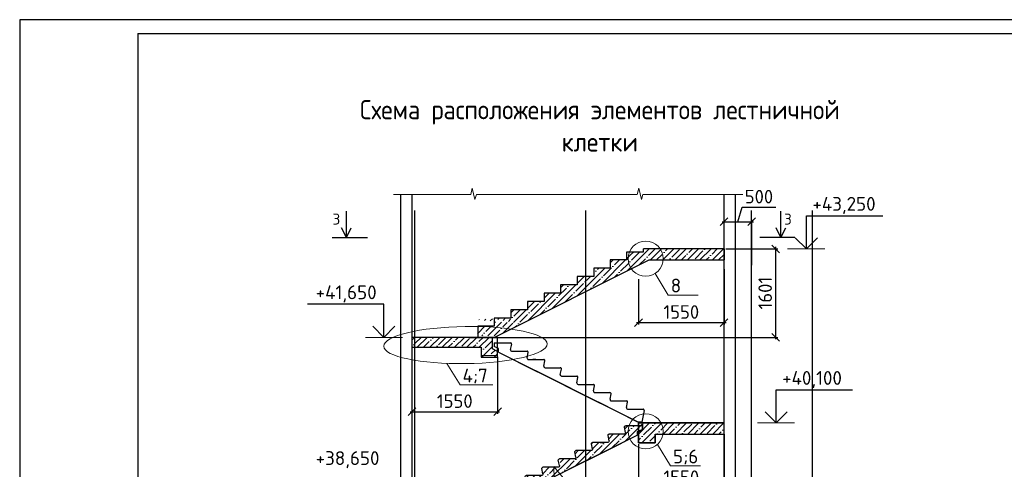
# Model space of a CAD drawing. Header units: millimetres. Extents: x 40580 to 2152466, y -328404 to 177125.
# Tile 15 of 252: x 269789 to 287615, y 168989 to 177125. Entities that reach past the tile are written whole.
import ezdxf
from ezdxf import colors
from ezdxf.entities.mleader import LeaderData, LeaderLine
from ezdxf.math import Vec2, Vec3

# ---------------------------------------------------------------- set-up
doc = ezdxf.new("R2010")
doc.units = ezdxf.units.MM
doc.linetypes.add('______5', pattern=[1100, 800, -100, 100, -100])
doc.linetypes.add('CENTER', pattern=[2, 1.25, -0.25, 0.25, -0.25])
doc.layers.add('11', color=7, linetype='Continuous')
doc.layers.add('Столовая - обозначения', color=7, linetype='Continuous')
for name, color, linetype, lineweight in [('RAZMER', 7, 'Continuous', 9), ('Standard', 7, 'Continuous', 25), ('ОСИ', 7, 'CENTER', 15), ('Основной', 1, 'Continuous', 40), ('отметки', 243, 'Continuous', 18), ('подоснова', 151, 'Continuous', 5), ('Размеры', 9, 'Continuous', 15), ('Размеры кладочные', 3, 'Continuous', 20), ('Символы 0.20', 250, 'Continuous', 20), ('Столовая Двери и окна', 7, 'Continuous', 15), ('ТЕКСТ', 7, 'Continuous', 15)]:
    doc.layers.add(name, color=color, linetype=linetype, lineweight=lineweight)
doc.styles.add('GOST-2.304_Type-B', font='GOST_Common.ttf')
doc.styles.get("Standard").update_dxf_attribs({"font": 'isocpeur.ttf'})
doc.styles.add('ГОСТ', font='isocpeur.ttf')
doc.dimstyles.new('Осевые', dxfattribs={"dimscale": 0.7, "dimtxt": 450, "dimasz": 400, "dimexe": 100, "dimexo": 100, "dimgap": 100, "dimtad": 1, "dimdec": 0, "dimzin": 0, "dimdsep": 46, "dimtxsty": 'Standard', "dimblk": 'OBLIQUE', "dimcen": 9, "dimdle": 100, "dimazin": 0, "dimtm": 1e-09, "dimtfac": 1, "dimtdec": 0, "dimtofl": 0, "dimtmove": 0, "dimatfit": 3, "dimfxl": 1, "dimtolj": 1, "dimtzin": 0, "dimarcsym": 0})

# ---------------------------------------------------------------- blocks, each defined once
blk = doc.blocks.new('Штамп')
at = {"layer": '11'}
for p, q in [((311470, 126228), (252070, 126228)), ((252070, 126228), (252070, 84178))]:
    blk.add_line(p, q, dxfattribs=at)
at = {"layer": '11', "lineweight": 30}
for q in [(254210, 84428), (311220, 125978)]:
    blk.add_line((254210, 125978), q, dxfattribs=at)
blk = doc.blocks.new('1ЛМ30.11.15-4')
at = {"layer": 'Основной', "color": 18, "lineweight": 30, "ltscale": 5, "true_color": 0x000000}
for p, q in [((-119862, -870083), (-119567, -870083)), ((-119862, -870083), (-119862, -870148)), ((-119783, -870187), (-119862, -870148)), ((-119783, -870252), (-119783, -870187)), ((-119566, -870203), (-119547, -870107)), ((-119542, -870233), (-119267, -870233)), ((-119266, -870353), (-119247, -870257)), ((-119242, -870383), (-118967, -870383)), ((-118966, -870503), (-118947, -870407)), ((-118942, -870533), (-118667, -870533)), ((-118666, -870653), (-118647, -870557)), ((-118642, -870683), (-118367, -870683)), ((-118366, -870803), (-118347, -870707)), ((-118342, -870833), (-118067, -870833)), ((-118066, -870953), (-118047, -870857)), ((-118042, -870983), (-117767, -870983)), ((-117766, -871103), (-117747, -871007)), ((-117742, -871133), (-117467, -871133)), ((-117466, -871253), (-117447, -871157)), ((-117466, -871253), (-117447, -871157)), ((-117442, -871283), (-117167, -871283)), ((-117147, -871307), (-117188, -871518)), ((-117188, -871518), (-117251, -871518))]:
    blk.add_line(p, q, dxfattribs=at)
for points in [[(-119783, -870252), (-119078, -870604)], [(-119483, -870402), (-118778, -870754)], [(-119242, -870383), (-119078, -870383)], [(-119183, -870552), (-118478, -870904)], [(-118883, -870702), (-118178, -871054)], [(-118583, -870852), (-117878, -871204)], [(-118283, -871002), (-117578, -871354)], [(-117983, -871152), (-117278, -871504)], [(-117496, -871133), (-117467, -871133)], [(-117601, -871343), (-117251, -871518)]]:
    blk.add_lwpolyline(points, dxfattribs=at)
for centre, radius, start, end in [((-119567, -870103), 20, 348.6901, 90), ((-119542, -870208), 25, 168.6901, 270), ((-119267, -870253), 20, 348.6901, 90), ((-119242, -870358), 25, 168.6901, 270), ((-118967, -870403), 20, 348.6901, 90), ((-118942, -870508), 25, 168.6901, 270), ((-118667, -870553), 20, 348.6901, 90), ((-118642, -870658), 25, 168.6901, 270), ((-118367, -870703), 20, 348.6901, 90), ((-118342, -870808), 25, 168.6901, 270), ((-118067, -870853), 20, 348.6901, 90), ((-118042, -870958), 25, 168.6901, 270), ((-117767, -871003), 20, 348.6901, 90), ((-117742, -871108), 25, 168.6901, 270), ((-117467, -871153), 20, 348.6901, 90), ((-117467, -871153), 20, 348.6901, 90), ((-117442, -871258), 25, 168.6901, 270), ((-117442, -871258), 25, 168.6901, 270), ((-117167, -871303), 20, 348.9297, 90)]:
    blk.add_arc(centre, radius, start, end, dxfattribs=at)
at = {"layer": 'Размеры', "color": 18, "lineweight": 30, "ltscale": 10, "true_color": 0x000000}
blk.add_line((-119107, -870383), (-119164, -870383), dxfattribs=at)
blk = doc.blocks.new('_None')
blk = doc.blocks.new('_OBLIQUE')
at = {"color": 0, "linetype": 'ByBlock'}
blk.add_line((-0.5, -0.5), (0.5, 0.5), dxfattribs=at)
blk = doc.blocks.new('*D999')
at = {"layer": 'Defpoints', "color": 0, "linetype": 'ByBlock', "lineweight": 25, "ltscale": 13, "transparency": 16777216}
for p in [(276891, 171232), (278441, 171058), (278441, 170030)]:
    blk.add_point(p, dxfattribs=at)
at = {"layer": 'ОСИ', "color": 0, "linetype": 'ByBlock', "lineweight": -2, "ltscale": 13, "transparency": 16777216}
for p, q in [((276891, 171197), (276891, 169995)), ((278441, 171023), (278441, 169995)), ((276856, 170030), (278476, 170030))]:
    blk.add_line(p, q, dxfattribs=at)
at = {"layer": 'ОСИ', "color": 0, "linetype": 'ByBlock', "lineweight": -2, "ltscale": 13, "transparency": 16777216, "xscale": 140, "yscale": 140, "zscale": 140, "rotation": 180}
blk.add_blockref('_OBLIQUE', (276891, 170030), dxfattribs=at)
at = {"layer": 'ОСИ', "color": 0, "linetype": 'ByBlock', "lineweight": -2, "ltscale": 13, "transparency": 16777216, "xscale": 140, "yscale": 140, "zscale": 140}
blk.add_blockref('_OBLIQUE', (278441, 170030), dxfattribs=at)
at = {"layer": 'ОСИ', "color": 0, "linetype": 'ByBlock', "ltscale": 13, "transparency": 16777216, "insert": (277666, 170222), "char_height": 245, "attachment_point": 5}
blk.add_mtext('\\A1;1550', dxfattribs=at)
blk = doc.blocks.new('*D1000')
at = {"layer": 'Defpoints', "color": 0, "linetype": 'ByBlock', "lineweight": 25, "ltscale": 13, "transparency": 16777216}
for p in [(282541, 172977), (283478, 172977), (277910, 171377)]:
    blk.add_point(p, dxfattribs=at)
at = {"layer": 'ОСИ', "color": 0, "linetype": 'ByBlock', "lineweight": -2, "ltscale": 13, "transparency": 16777216}
for p, q in [((282576, 172977), (283513, 172977)), ((283478, 171342), (283478, 173012)), ((277945, 171377), (283513, 171377))]:
    blk.add_line(p, q, dxfattribs=at)
at = {"layer": 'ОСИ', "color": 0, "linetype": 'ByBlock', "lineweight": -2, "ltscale": 13, "transparency": 16777216, "xscale": 140, "yscale": 140, "zscale": 140}
for p, rotation in [((283478, 172977), 90), ((283478, 171377), 270)]:
    blk.add_blockref('_OBLIQUE', p, dxfattribs=dict(at, rotation=rotation))
at = {"layer": 'ОСИ', "color": 0, "linetype": 'ByBlock', "ltscale": 13, "transparency": 16777216, "insert": (283286, 172177), "char_height": 245, "attachment_point": 5, "rotation": 90}
blk.add_mtext('\\A1;1601', dxfattribs=at)
blk = doc.blocks.new('*D1005')
at = {"layer": 'Defpoints', "color": 0, "linetype": 'ByBlock', "lineweight": 25, "ltscale": 13, "transparency": 16777216}
for p in [(282542, 169657), (280992, 169477), (282542, 168654)]:
    blk.add_point(p, dxfattribs=at)
at = {"layer": 'ОСИ', "color": 0, "linetype": 'ByBlock', "lineweight": -2, "ltscale": 13, "transparency": 16777216}
for p, q in [((282542, 169622), (282542, 168619)), ((280992, 169442), (280992, 168619)), ((280957, 168654), (282577, 168654))]:
    blk.add_line(p, q, dxfattribs=at)
at = {"layer": 'ОСИ', "color": 0, "linetype": 'ByBlock', "lineweight": -2, "ltscale": 13, "transparency": 16777216, "xscale": 140, "yscale": 140, "zscale": 140, "rotation": 180}
blk.add_blockref('_OBLIQUE', (280992, 168654), dxfattribs=at)
at = {"layer": 'ОСИ', "color": 0, "linetype": 'ByBlock', "lineweight": -2, "ltscale": 13, "transparency": 16777216, "xscale": 140, "yscale": 140, "zscale": 140}
blk.add_blockref('_OBLIQUE', (282542, 168654), dxfattribs=at)
at = {"layer": 'ОСИ', "color": 0, "linetype": 'ByBlock', "ltscale": 13, "transparency": 16777216, "insert": (281767, 168846), "char_height": 245, "attachment_point": 5}
blk.add_mtext('\\A1;1550', dxfattribs=at)
blk = doc.blocks.new('*D1006')
at = {"layer": 'Defpoints', "color": 0, "linetype": 'ByBlock', "lineweight": 25, "ltscale": 13, "transparency": 16777216}
for p in [(282542, 172647), (280992, 172467), (282542, 171644)]:
    blk.add_point(p, dxfattribs=at)
at = {"layer": 'ОСИ', "color": 0, "linetype": 'ByBlock', "lineweight": -2, "ltscale": 13, "transparency": 16777216}
for p, q in [((282542, 172612), (282542, 171609)), ((280992, 172432), (280992, 171609)), ((280957, 171644), (282577, 171644))]:
    blk.add_line(p, q, dxfattribs=at)
at = {"layer": 'ОСИ', "color": 0, "linetype": 'ByBlock', "lineweight": -2, "ltscale": 13, "transparency": 16777216, "xscale": 140, "yscale": 140, "zscale": 140, "rotation": 180}
blk.add_blockref('_OBLIQUE', (280992, 171644), dxfattribs=at)
at = {"layer": 'ОСИ', "color": 0, "linetype": 'ByBlock', "lineweight": -2, "ltscale": 13, "transparency": 16777216, "xscale": 140, "yscale": 140, "zscale": 140}
blk.add_blockref('_OBLIQUE', (282542, 171644), dxfattribs=at)
at = {"layer": 'ОСИ', "color": 0, "linetype": 'ByBlock', "ltscale": 13, "transparency": 16777216, "insert": (281767, 171836), "char_height": 245, "attachment_point": 5}
blk.add_mtext('\\A1;1550', dxfattribs=at)
blk = doc.blocks.new('*D1368')
at = {"layer": 'Defpoints', "color": 0, "linetype": 'ByBlock', "lineweight": 25, "ltscale": 13, "transparency": 16777216}
for p in [(283042, 173468), (282542, 172647), (283042, 172647)]:
    blk.add_point(p, dxfattribs=at)
at = {"layer": 'ОСИ', "color": 0, "linetype": 'ByBlock', "lineweight": -2, "ltscale": 13, "transparency": 16777216}
for p, q in [((282792, 173468), (282871, 173730)), ((282871, 173730), (283476, 173730)), ((282507, 173468), (283077, 173468)), ((282542, 172682), (282542, 173503)), ((283042, 172682), (283042, 173503))]:
    blk.add_line(p, q, dxfattribs=at)
at = {"layer": 'ОСИ', "color": 0, "linetype": 'ByBlock', "lineweight": -2, "ltscale": 13, "transparency": 16777216, "xscale": 140, "yscale": 140, "zscale": 140, "rotation": 180}
blk.add_blockref('_OBLIQUE', (282542, 173468), dxfattribs=at)
at = {"layer": 'ОСИ', "color": 0, "linetype": 'ByBlock', "lineweight": -2, "ltscale": 13, "transparency": 16777216, "xscale": 140, "yscale": 140, "zscale": 140}
blk.add_blockref('_OBLIQUE', (283042, 173468), dxfattribs=at)
at = {"layer": 'ОСИ', "color": 0, "linetype": 'ByBlock', "ltscale": 13, "transparency": 16777216, "insert": (283173, 173923), "char_height": 245, "attachment_point": 5}
blk.add_mtext('\\A1;500', dxfattribs=at)

msp = doc.modelspace()

# ---------------------------------------------------------------- hatches: boundary and pattern name
at = {"layer": 'Размеры', "true_color": 0x000000, "transparency": 33554648}
h = msp.add_hatch(dxfattribs=at)
h.set_pattern_fill('ANSI35', color=18, scale=25)
h.set_pattern_definition([(45, (-94200.29, 358510.5), (-112.2532, 112.2532), []), (45, (-94088.03, 358510.5), (-112.2532, 112.2532), [198.4375, -39.6875, 0, -39.6875])])
h.paths.add_polyline_path([(279776.356, 169007.108), (280040.867, 169139.363), (280040.867, 169326.602), (279860.599, 169326.602, 0.473284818), (279840.987, 169302.679), (279860.222, 169206.505, -0.473284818), (279835.708, 169176.602), (279560.599, 169176.602, 0.473284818), (279540.987, 169152.679), (279560.222, 169056.505, -0.473284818), (279535.708, 169026.602), (279260.599, 169026.602, 0.473284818), (279240.987, 169002.679), (279260.222, 168906.505, -0.473284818), (279235.708, 168876.602), (278960.599, 168876.602, 0.473284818), (278940.987, 168852.679), (278960.222, 168756.505, -0.473284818), (278935.708, 168726.602), (278660.599, 168726.602, 0.473284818), (278640.987, 168702.679), (278660.222, 168606.505, -0.473284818), (278635.708, 168576.602), (278588.631, 168576.602, -0.118162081), (278675.003, 168456.431), (279176.356, 168707.108)])
h.paths.add_polyline_path([(278588.631, 168576.602), (278360.495, 168576.602, 0.472005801), (278340.867, 168552.761), (278365.491, 168426.91), (278615.961, 168426.91), (278675.003, 168456.431, 0.118162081)])
h.paths.add_polyline_path([(278615.961, 168426.91), (278365.491, 168426.91), (278382.203, 168341.493), (278445.128, 168341.493)])
h.paths.add_polyline_path([(280833.911, 169535.885, -0.106441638), (280805.776, 169666.548, -0.088730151), (280825.461, 169776.602), (280760.599, 169776.602, 0.473284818), (280740.987, 169752.679), (280760.222, 169656.505, -0.473284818), (280735.708, 169626.602), (280460.599, 169626.602, 0.473284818), (280440.987, 169602.679), (280460.222, 169506.505, -0.473284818), (280435.708, 169476.602), (280272.068, 169476.602), (280160.599, 169476.602, 0.473284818), (280140.987, 169452.679), (280160.222, 169356.505, -0.473284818), (280135.708, 169326.602), (280040.867, 169326.602), (280040.867, 169139.363), (280676.356, 169457.108)])
h.paths.add_polyline_path([(280991.7, 169776.602), (280825.461, 169776.602, 0.088730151), (280805.776, 169666.548, 0.106441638), (280833.911, 169535.885), (280976.356, 169607.108), (280976.356, 169671.954), (280991.7, 169679.626)])
h.paths.add_polyline_path([(281055.96, 169776.602), (280991.7, 169776.602), (280991.7, 169679.626), (281055.96, 169711.756)])
h.paths.add_polyline_path([(277011.179, 173181.526), (277598.679, 173181.526), (277598.679, 173732.663), (277011.179, 173732.663)], flags=9)
h.paths.add_polyline_path([(281724.378, 171359.813), (282286.878, 171359.813), (282286.878, 171910.95), (281724.378, 171910.95)], flags=9)
h.paths.add_polyline_path([(280312.68, 170844.575), (284383.893, 170844.575), (284383.893, 171395.711), (280312.68, 171395.711)], flags=9)
h = msp.add_hatch(dxfattribs=at)
h.set_pattern_fill('ANSI35', color=18, scale=25)
h.set_pattern_definition([(45, (-94200.29, 346960.8), (-112.2532, 112.2532), []), (45, (-94088.03, 346960.8), (-112.2532, 112.2532), [198.4375, -39.6875, 0, -39.6875])])
edge = h.paths.add_edge_path()
edge.add_ellipse((277859.467, 171387.592), major_axis=(1118.992, 128.599), ratio=0.26195996, start_angle=23.3646733, end_angle=55.9691166, ccw=False)
edge.add_line((278873.341, 171621.896), (280040.867, 172205.66))
edge.add_line((280040.867, 172205.66), (280040.867, 172477.219))
edge.add_line((280040.867, 172477.219), (279881.493, 172477.219))
edge.add_line((279881.493, 172477.219), (279881.493, 172327.219))
edge.add_line((279881.493, 172327.219), (279581.493, 172326.91))
edge.add_line((279581.493, 172326.91), (279581.493, 172176.91))
edge.add_line((279581.493, 172176.91), (279281.493, 172176.91))
edge.add_line((279281.493, 172176.91), (279281.493, 172026.91))
edge.add_line((279281.493, 172026.91), (278981.493, 172026.91))
edge.add_line((278981.493, 172026.91), (278981.493, 171876.91))
edge.add_line((278981.493, 171876.91), (278681.493, 171876.91))
edge.add_line((278681.493, 171876.91), (278681.493, 171726.91))
edge.add_line((278681.493, 171726.91), (278381.493, 171727.219))
edge.add_line((278381.493, 171727.219), (278381.493, 171714.578))
edge = h.paths.add_edge_path()
edge.add_ellipse((277859.467, 171387.592), major_axis=(1118.992, 128.599), ratio=0.26195996, start_angle=23.3646733, end_angle=55.9691166)
edge.add_line((278381.493, 171714.578), (278381.493, 171577.219))
edge.add_line((278381.493, 171577.219), (278291.7, 171576.91))
edge.add_line((278291.7, 171576.91), (278081.493, 171576.91))
edge.add_line((278081.493, 171576.91), (278075.636, 171484.775))
edge.add_line((278075.636, 171484.775), (278075.636, 171406.543))
edge.add_line((278075.636, 171406.543), (278351.867, 171406.056))
edge.add_line((278351.867, 171406.056), (278363.706, 171406.081))
edge.add_line((278363.706, 171406.081), (278378.953, 171406.543))
edge.add_line((278378.953, 171406.543), (278402.909, 171406.068))
edge.add_line((278402.909, 171406.068), (278440.018, 171407.608))
edge.add_line((278440.018, 171407.608), (278459.619, 171415.035))
edge.add_line((278459.619, 171415.035), (278873.341, 171621.896))
edge = h.paths.add_edge_path()
edge.add_arc((281223.682, 172982.14), 420.539, 187.5041673, 229.7452414, ccw=False)
edge.add_line((280806.745, 172927.219), (280781.493, 172926.91))
edge.add_line((280781.493, 172926.91), (280781.493, 172776.91))
edge.add_line((280781.493, 172776.91), (280481.493, 172776.91))
edge.add_line((280481.493, 172776.91), (280481.493, 172626.91))
edge.add_line((280481.493, 172626.91), (280181.493, 172626.91))
edge.add_line((280181.493, 172626.91), (280181.493, 172476.91))
edge.add_line((280181.493, 172476.91), (280040.867, 172477.219))
edge.add_line((280040.867, 172477.219), (280040.867, 172205.66))
edge.add_line((280040.867, 172205.66), (280951.935, 172661.194))
edge = h.paths.add_edge_path()
edge.add_arc((281123.256, 172951.996), 317.48, 0, 4.5566737)
edge.add_line((281439.733, 172977.219), (281201.7, 172977.219))
edge.add_line((281201.7, 172977.219), (281081.493, 172976.91))
edge.add_line((281081.493, 172976.91), (281081.493, 172926.91))
edge.add_line((281081.493, 172926.91), (280806.745, 172927.219))
edge.add_arc((281223.682, 172982.14), 420.539, 187.5041673, 229.7452414)
edge.add_line((280951.935, 172661.194), (281183.985, 172777.219))
edge.add_line((281183.985, 172777.219), (281388.296, 172777.219))
edge.add_arc((281123.256, 172951.996), 317.48, 326.5975847, 360)
edge = h.paths.add_edge_path()
edge.add_line((282540.867, 172977.219), (281439.733, 172977.219))
edge.add_arc((281123.256, 172951.996), 317.48, 0, 4.5566737, ccw=False)
edge.add_arc((281123.256, 172951.996), 317.48, 326.5975847, 360, ccw=False)
edge.add_line((281388.296, 172777.219), (282540.867, 172777.219))
edge.add_line((282540.867, 172777.219), (282540.867, 172977.219))
h = msp.add_hatch(dxfattribs=at)
h.set_pattern_fill('ANSI35', color=18, scale=25)
h.set_pattern_definition([(45, (287447.23, 973938.83), (-112.2532, 112.2532), []), (45, (287559.49, 973938.83), (-112.2532, 112.2532), [198.4375, -39.6875, 0, -39.6875])])
h.paths.add_polyline_path([(278340.867, 171376.543), (276940.867, 171376.543), (276940.867, 171246.91), (278040.867, 171246.91), (278340.867, 171246.91), (278360.867, 171256.91), (278360.867, 171304.466), (278340.867, 171304.466)])
h.paths.add_polyline_path([(276940.867, 171376.543), (276890.867, 171376.543), (276890.867, 171246.91), (276940.867, 171246.91)])
h.paths.add_polyline_path([(276940.867, 171246.91), (276890.867, 171246.91), (276890.867, 171176.543), (276940.867, 171176.543)])
h.paths.add_polyline_path([(278140.867, 171196.543), (278140.867, 171016.543), (278440.867, 171016.543), (278440.867, 171046.91), (278040.867, 171246.91), (276940.867, 171246.91), (276940.867, 171196.543)])
h.paths.add_polyline_path([(278440.867, 171123.293), (278351.867, 171167.793), (278351.867, 171246.91), (278040.867, 171246.91), (278440.867, 171046.91)])
h = msp.add_hatch(dxfattribs=at)
h.set_pattern_fill('ANSI35', color=18, scale=25)
h.set_pattern_definition([(45, (-94200.29, 355510.5), (-112.2532, 112.2532), []), (45, (-94088.03, 355510.5), (-112.2532, 112.2532), [198.4375, -39.6875, 0, -39.6875])])
h.paths.add_polyline_path([(278588.631, 165576.602), (278360.495, 165576.602, 0.472005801), (278340.867, 165552.761), (278365.491, 165426.91), (278615.961, 165426.91), (278675.003, 165456.431, 0.118162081)])
h.paths.add_polyline_path([(278615.961, 165426.91), (278365.491, 165426.91), (278382.203, 165341.493), (278445.128, 165341.493)])
h.paths.add_polyline_path([(280833.911, 166535.885, -0.106441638), (280805.776, 166666.548, -0.088730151), (280825.461, 166776.602), (280760.599, 166776.602, 0.473284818), (280740.987, 166752.679), (280760.222, 166656.505, -0.473284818), (280735.708, 166626.602), (280460.599, 166626.602, 0.473284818), (280440.987, 166602.679), (280460.222, 166506.505, -0.473284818), (280435.708, 166476.602), (280272.068, 166476.602), (280160.599, 166476.602, 0.473284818), (280140.987, 166452.679), (280160.222, 166356.505, -0.473284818), (280135.708, 166326.602), (280040.867, 166326.602), (280040.867, 166139.363), (280676.356, 166457.108)])
h.paths.add_polyline_path([(280991.7, 166776.602), (280825.461, 166776.602, 0.088730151), (280805.776, 166666.548, 0.106441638), (280833.911, 166535.885), (280976.356, 166607.108), (280976.356, 166671.954), (280991.7, 166679.626)])
h.paths.add_polyline_path([(281055.96, 166776.602), (280991.7, 166776.602), (280991.7, 166679.626), (281055.96, 166711.756)])
h.paths.add_polyline_path([(277011.179, 170181.526), (277598.679, 170181.526), (277598.679, 170732.663), (277011.179, 170732.663)], flags=9)
h.paths.add_polyline_path([(281724.378, 168359.813), (282286.878, 168359.813), (282286.878, 168910.95), (281724.378, 168910.95)], flags=9)
h.paths.add_polyline_path([(280312.68, 167844.575), (284383.893, 167844.575), (284383.893, 168395.711), (280312.68, 168395.711)], flags=9)
edge = h.paths.add_edge_path()
edge.add_line((279551.047, 166102.382), (279966.904, 166102.382))
edge.add_line((279966.904, 166102.382), (280040.867, 166139.363))
edge.add_line((280040.867, 166139.363), (280040.867, 166326.602))
edge.add_line((280040.867, 166326.602), (279860.599, 166326.602))
edge.add_arc((279860.599, 166306.602), 20, 90, 191.3099325)
edge.add_line((279840.987, 166302.679), (279860.222, 166206.505))
edge.add_arc((279835.708, 166201.602), 25, -90, 11.3099325, ccw=False)
edge.add_line((279835.708, 166176.602), (279560.599, 166176.602))
edge.add_arc((279560.599, 166156.602), 20, 90, 191.3099325)
edge.add_line((279540.987, 166152.679), (279551.047, 166102.382))
edge = h.paths.add_edge_path()
edge.add_line((279745.621, 165991.74), (279243.175, 165991.74))
edge.add_line((279243.175, 165991.74), (279260.222, 165906.505))
edge.add_arc((279235.708, 165901.602), 25, -90, 11.3099325, ccw=False)
edge.add_line((279235.708, 165876.602), (278960.599, 165876.602))
edge.add_arc((278960.599, 165856.602), 20, 90, 191.3099325)
edge.add_line((278940.987, 165852.679), (278960.222, 165756.505))
edge.add_arc((278935.708, 165751.602), 25, -90, 11.3099325, ccw=False)
edge.add_line((278935.708, 165726.602), (278660.599, 165726.602))
edge.add_arc((278660.599, 165706.602), 20, 90, 191.3099325)
edge.add_line((278640.987, 165702.679), (278660.222, 165606.505))
edge.add_arc((278635.708, 165601.602), 25, -90, 11.3099325, ccw=False)
edge.add_line((278635.708, 165576.602), (278588.631, 165576.602))
edge.add_arc((278381.117, 165336.328), 317.48, 22.2284663, 49.1842296, ccw=False)
edge.add_line((278675.003, 165456.431), (279745.621, 165991.74))
h = msp.add_hatch(dxfattribs=at)
h.set_pattern_fill('ANSI35', color=18, scale=25)
h.set_pattern_definition([(45, (392945.71, 1048497.29), (-112.253202, 112.253202), []), (45, (393057.97, 1048497.29), (-112.253202, 112.253202), [198.4375, -39.6875, 0, -39.6875])])
h.paths.add_polyline_path([(281055.96, 169806.91), (280995.96, 169806.91), (280995.96, 169466.91), (281055.96, 169466.91)])
h.paths.add_polyline_path([(282540.867, 169626.91), (282540.867, 169826.91), (281334.168, 169826.91), (281333.441, 169823.921), (281281.441, 169823.921), (281091.7, 169826.91), (281091.7, 169806.91), (281055.96, 169806.91), (281055.96, 169466.91), (281291.7, 169466.91), (281291.7, 169626.91)])

# ---------------------------------------------------------------- linework, layer by layer
at = {"layer": 'RAZMER', "color": 18, "true_color": 0x000000}
for p, q in [((281357.974, 172977.219), (281693.685, 172977.219)), ((283692.975, 172977.219), (284364.397, 172977.219)), ((276719.93, 171376.543), (276048.508, 171376.543)), ((283144.334, 169826.91), (283815.756, 169826.91))]:
    msp.add_line(p, q, dxfattribs=at)
at = {"layer": 'Standard', "color": 18, "linetype": 'Continuous', "lineweight": 25, "true_color": 0x000000}
msp.add_line((281156.7, 169826.91), (281246.7, 169826.91), dxfattribs=at)
at = {"layer": 'Standard', "color": 18, "linetype": 'Continuous', "lineweight": 35, "true_color": 0x000000}
for p, q in [((281291.7, 169826.91), (282540.867, 169826.91)), ((281291.7, 169826.91), (282540.867, 169826.91)), ((281291.7, 169626.91), (281291.7, 169466.91)), ((281291.7, 169626.91), (281291.7, 169466.91)), ((281291.7, 169466.91), (280991.7, 169466.91)), ((281291.7, 169466.91), (280991.7, 169466.91))]:
    msp.add_line(p, q, dxfattribs=at)
at = {"layer": 'ОСИ', "color": 18, "linetype": '______5', "lineweight": 25, "ltscale": 0.02, "true_color": 0x000000, "transparency": 33554687}
for p, q in [((276940.867, 154391.514), (276940.867, 173674.884)), ((280040.867, 154391.514), (280040.867, 173674.884)), ((283040.867, 154391.514), (283040.867, 173674.884)), ((284140.867, 154391.514), (284140.867, 173674.884))]:
    msp.add_line(p, q, dxfattribs=at)
at = {"layer": 'отметки', "color": 18, "linetype": 'Continuous', "lineweight": 25, "ltscale": 100, "true_color": 0x000000}
for p, q in [((284031.395, 172977.219), (284031.395, 173577.219)), ((284031.395, 173577.219), (285414.577, 173577.219)), ((276381.509, 171976.543), (274998.327, 171976.543)), ((276381.509, 171376.543), (276381.509, 171976.543)), ((283482.755, 169826.91), (283482.755, 170426.91)), ((283482.755, 170426.91), (284865.937, 170426.91))]:
    msp.add_line(p, q, dxfattribs=at)
for points in [[(284231.395, 173177.219), (284031.395, 172977.219), (283831.396, 173177.219)], [(276181.509, 171576.543), (276381.509, 171376.543), (276581.509, 171576.543)], [(283682.755, 170026.91), (283482.755, 169826.91), (283282.755, 170026.91)]]:
    msp.add_lwpolyline(points, dxfattribs=at)
at = {"layer": 'Размеры', "color": 18, "lineweight": 30, "true_color": 0x000000}
for p, q in [((282540.867, 172977.219), (281081.493, 172976.91)), ((282540.867, 172977.219), (282540.867, 172777.219)), ((278381.698, 171376.075), (281183.985, 172777.219)), ((276890.867, 171406.543), (276890.867, 171226.543)), ((276890.867, 171406.543), (276890.867, 171226.543)), ((278351.867, 171376.543), (276890.867, 171376.543)), ((278441.66, 171376.056), (276890.867, 171376.543)), ((278351.867, 171304.466), (278351.867, 171376.543)), ((280991.7, 169466.91), (280991.7, 169826.91)), ((280991.7, 169826.91), (281291.7, 169826.91)), ((280991.7, 169826.91), (280991.7, 169466.91)), ((282540.867, 169826.91), (280991.7, 169826.91)), ((280991.7, 169776.602), (280991.7, 169826.91)), ((280991.7, 169826.91), (281291.7, 169826.91)), ((280991.7, 169826.91), (280991.7, 169776.602)), ((282540.867, 169826.91), (280991.7, 169826.91)), ((280991.7, 169466.91), (280991.7, 169679.626)), ((280991.7, 169679.626), (280991.7, 169466.91)), ((281291.7, 169626.91), (282540.867, 169626.91)), ((281291.7, 169466.91), (281291.7, 169626.91)), ((281291.7, 169626.91), (282540.867, 169626.91)), ((281291.7, 169466.91), (281291.7, 169626.91)), ((280991.7, 169466.91), (281291.7, 169466.91)), ((280991.7, 169466.91), (281291.7, 169466.91))]:
    msp.add_line(p, q, dxfattribs=at)
at = {"layer": 'Размеры', "color": 18, "true_color": 0x000000}
for p, q in [((278340.867, 171376.543), (276890.867, 171376.543)), ((278340.867, 171376.543), (276890.867, 171376.543)), ((278351.867, 171304.466), (278351.867, 171376.543)), ((278140.867, 171046.543), (278441.66, 171046.543)), ((280991.7, 169776.602), (280991.7, 169826.91)), ((280991.7, 169826.91), (282540.867, 169826.91)), ((281071.7, 169698.16), (281071.7, 169826.91)), ((281201.7, 169826.91), (282540.867, 169826.91)), ((280991.7, 169658.16), (281071.7, 169698.16)), ((280991.7, 169466.91), (280991.7, 169658.16)), ((280991.7, 169466.91), (280991.7, 169587.759)), ((281291.7, 169626.91), (281291.7, 169466.91)), ((281291.7, 169626.91), (282540.867, 169626.91)), ((281291.7, 169466.91), (280991.7, 169466.91)), ((281291.7, 169466.91), (280991.7, 169466.91))]:
    msp.add_line(p, q, dxfattribs=at)
at = {"layer": 'Размеры', "color": 18, "lineweight": 30, "true_color": 0x000000}
for points in [[(276690.867, 166102.382), (276690.867, 173956.162)], [(276890.867, 173963.615), (276890.867, 166102.382)], [(282540.867, 166102.382), (282540.867, 173956.162)], [(282740.867, 173963.615), (282740.867, 166102.382)], [(280781.493, 172776.91), (280781.493, 172926.91), (281081.493, 172926.91), (281081.493, 172976.91)], [(280781.493, 172826.91), (280781.493, 172776.91), (280481.493, 172776.91), (280481.493, 172626.91), (280181.493, 172626.91), (280181.493, 172476.91), (279881.493, 172476.91), (279881.493, 172326.91), (279581.493, 172326.91), (279581.493, 172176.91), (279281.493, 172176.91), (279281.493, 172026.91), (278981.493, 172026.91), (278981.493, 171876.91), (278681.493, 171876.91), (278681.493, 171726.91), (278381.493, 171726.91), (278381.493, 171576.91), (278081.493, 171576.91), (278081.493, 171426.91), (278081.493, 171376.543)], [(281183.985, 172777.219), (282540.867, 172777.219)], [(281183.985, 172777.219), (282540.867, 172777.219)], [(276890.867, 171196.543), (278140.867, 171196.543), (278140.867, 171016.543), (278441.66, 171016.543), (278441.66, 171376.056)], [(276890.867, 171196.543), (278140.867, 171196.543), (278140.867, 171016.543), (278441.66, 171016.543), (278441.66, 171151.301)], [(278441.66, 171122.897), (278351.867, 171167.793), (278351.867, 171304.466)]]:
    msp.add_lwpolyline(points, dxfattribs=at)
at = {"layer": 'Размеры', "color": 18, "true_color": 0x000000}
msp.add_lwpolyline([(280991.7, 169679.626), (280991.7, 169658.16)], dxfattribs=at)
at = {"layer": 'Размеры кладочные', "color": 18, "true_color": 0x000000}
for points in [[(276553.73, 173963.615), (277956.587, 173963.615), (277982.175, 174074.006), (278030.997, 173873.715), (278058.517, 173963.615), (279747.554, 173963.615)], [(279747.554, 173963.615), (280970.435, 173963.615), (280996.023, 174074.006), (281044.845, 173873.715), (281072.366, 173963.615), (282881.34, 173963.615)]]:
    msp.add_lwpolyline(points, dxfattribs=at)
at = {"layer": 'Символы 0.20', "color": 18, "true_color": 0x000000}
for points in [[(281293.645, 172533.805), (281530.131, 172142.73)], [(281530.131, 172142.73), (282073.541, 172142.73)], [(277524.351, 170905.651), (277760.837, 170514.576)], [(277760.837, 170514.576), (278357.842, 170514.576)], [(281335.808, 169440.406), (281572.294, 169049.331)], [(281572.294, 169049.331), (282115.704, 169049.331)]]:
    msp.add_lwpolyline(points, dxfattribs=at)
for centre in [(281123.256, 172801.688), (281123.256, 169676.38)]:
    msp.add_circle(centre, 317.48, dxfattribs=at)
msp.add_ellipse((277859.467, 171237.284), major_axis=(1478.599, 20.647), ratio=0.227155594, dxfattribs=at)
at = {"layer": 'Столовая Двери и окна', "color": 18, "lineweight": 30, "true_color": 0x000000}
for p, q in [((275702.924, 173183.904), (275702.924, 173662.398)), ((283569.972, 173183.904), (283569.972, 173662.398)), ((275702.924, 173183.904), (275614.918, 173359.062)), ((275702.924, 173183.904), (275790.93, 173359.062)), ((283569.972, 173183.904), (283481.966, 173359.062)), ((283569.972, 173183.904), (283657.978, 173359.062)), ((275447.137, 173183.904), (276085.637, 173183.904)), ((283825.759, 173183.904), (283187.259, 173183.904))]:
    msp.add_line(p, q, dxfattribs=at)

# ---------------------------------------------------------------- block references
at = {"layer": 'Размеры', "color": 18, "true_color": 0x000000}
msp.add_blockref('1ЛМ30.11.15-4', (398243.076, 1041359.337), dxfattribs=at)
at = {"layer": 'Размеры', "color": 18, "true_color": 0x000000, "xscale": -1}
msp.add_blockref('1ЛМ30.11.15-4', (161193.751, 1039859.395), dxfattribs=at)
at = {"layer": 'Столовая - обозначения', "color": 18, "lineweight": 20, "true_color": 0x000000}
msp.add_blockref('Штамп', (17719.259, 50897.048), dxfattribs=at)

# ---------------------------------------------------------------- texts
at = {"layer": 'отметки', "color": 18, "linetype": 'Continuous', "lineweight": 25, "ltscale": 100, "true_color": 0x000000, "style": 'ГОСТ'}
for s, p in [('+43,250', (284141.446, 173667.219)), ('+41,650', (275148.327, 172066.543)), ('+40,100', (283592.806, 170516.91)), ('+38,650', (275148.327, 169066.543))]:
    msp.add_text(s, height=250, dxfattribs=at).set_placement(p)
at = {"layer": 'Символы 0.20', "color": 18, "true_color": 0x000000, "char_height": 250, "attachment_point": 1, "style": 'ГОСТ'}
for s, insert in [('8', (281575.813, 172439.619)), ('4;7', (277806.519, 170811.466)), ('5;6', (281617.976, 169346.22))]:
    msp.add_mtext(s, dxfattribs=dict(at, insert=insert))
at = {"layer": 'Столовая Двери и окна', "color": 18, "true_color": 0x000000}
for p in [(275452.171, 173416.863), (283627.417, 173416.863)]:
    msp.add_text('3', height=200, dxfattribs=at).set_placement(p)
at = {"layer": 'ТЕКСТ', "color": 18, "ltscale": 6, "true_color": 0x000000, "insert": (280292.544, 175672.221), "char_height": 350, "width": 9466.5846, "attachment_point": 2, "style": 'ГОСТ'}
msp.add_mtext('{\\W0.9;Схема расположения элементов лестничной клетки}', dxfattribs=at)

# ---------------------------------------------------------------- dimensions: what is measured, and where the dimension line sits
at = {"layer": 'ОСИ', "color": 18, "linetype": 'ByBlock', "ltscale": 13, "true_color": 0x000000}
for base, p1, p2, override, picture, middle in [((283041.867, 173467.581), (282541.867, 172646.91), (283041.867, 172646.91), {"dimtxt": 350, "dimasz": 200, "dimexe": 50, "dimexo": 50, "dimdle": 50, "dimtmove": 1}, '*D1368', (282940.617, 173922.581)), ((282541.867, 171643.538), (280991.7, 172466.91), (282541.867, 172646.91), {"dimtxt": 350, "dimasz": 200, "dimexe": 50, "dimexo": 50, "dimdle": 50, "dimtmove": 1}, '*D1006', (281766.784, 171836.038)), ((278440.66, 170029.553), (276890.867, 171231.876), (278440.66, 171057.543), {"dimtxt": 350, "dimasz": 200, "dimexe": 50, "dimexo": 50, "dimlfac": 1, "dimdle": 50, "dimtmove": 1}, '*D999', (277665.764, 170222.053)), ((282541.867, 168653.603), (280991.7, 169476.975), (282541.867, 169656.975), {"dimtxt": 350, "dimasz": 200, "dimexe": 50, "dimexo": 50, "dimdle": 50, "dimtmove": 1}, '*D1005', (281766.784, 168846.103))]:
    dim = msp.add_linear_dim(base=base, p1=p1, p2=p2, dimstyle='Осевые', override=override, dxfattribs=at)
    dim.commit()
    dim.dimension.update_dxf_attribs({"geometry": picture, "text_midpoint": middle})
dim = msp.add_linear_dim(base=(283478.141, 172977.219), p1=(277909.982, 171376.543), p2=(282540.867, 172977.219), angle=90, dimstyle='Осевые', override={"dimtxt": 350, "dimasz": 200, "dimexe": 50, "dimexo": 50, "dimdle": 50, "dimtmove": 1}, dxfattribs=at)
dim.commit()
dim.dimension.update_dxf_attribs({"geometry": '*D1000', "text_midpoint": (283285.641, 172176.881)})

# ---------------------------------------------------------------- leaders
at = {"layer": 'подоснова', "color": 18, "ltscale": 0.3, "true_color": 0x000000}
ml = msp.add_multileader_mtext('Standard', dxfattribs=at)
ml.set_content('1ЛМ30.11.15-4', color=(0, 0, 0), style='GOST-2.304_Type-B')
ml.set_leader_properties(color=256, linetype='ByLayer', lineweight=15)
ml.set_arrow_properties(name='NONE')
ml.build(insert=Vec2(0, 0))
ml.multileader.update_dxf_attribs({"text_left_attachment_type": 6, "text_right_attachment_type": 6, "dogleg_length": 0.1, "arrow_head_size": 18})
ctx = ml.context
ctx.base_point, ctx.char_height, ctx.arrow_head_size, ctx.landing_gap_size, ctx.plane_origin = Vec3(280149.011, 168209.343), 250, 18, 20, Vec3(270426.786, 169950.41)
ctx.left_attachment, ctx.right_attachment, ctx.text_align_type = 6, 6, 1
notes = []
notes.append((ctx, [(0, (1, 1, 0), (280148.911, 168209.343), (1, 0), 0.1, [(1, [(279486.326, 167812.396), (279460.538, 169042.448)], 0, [])])]))
ctx.mtext.insert, ctx.mtext.alignment, ctx.mtext.flow_direction = Vec3(281131.511, 168509.343), 2, 5
for ctx, leaders in notes:
    for number, flags, end, landing, length, lines in leaders:
        leader = LeaderData()
        leader.index, (leader.has_last_leader_line, leader.has_dogleg_vector, leader.attachment_direction) = number, flags
        leader.last_leader_point, leader.dogleg_vector, leader.dogleg_length = Vec3(end), Vec3(landing), length
        for number, points, colour, breaks in lines:
            line = LeaderLine()
            line.index, line.vertices, line.color, line.breaks = number, Vec3.list(points), colors.encode_raw_color(colour), breaks
            leader.lines.append(line)
        ctx.leaders.append(leader)

doc.saveas('drawing.dxf')
